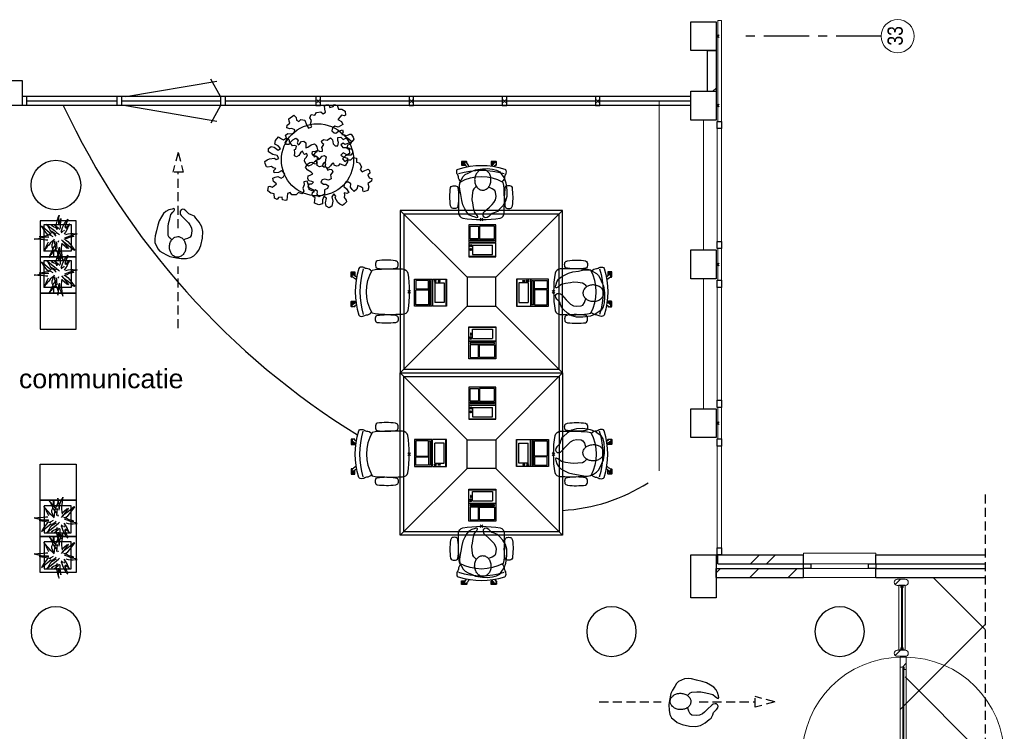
# Model space of a CAD drawing. Header units: millimetres. Extents: x 45699 to 251499, y 244 to 86446.
# Tile 87 of 240: x 98172 to 109089, y 44745 to 52633. Entities that reach past the tile are written whole.
import ezdxf

# ---------------------------------------------------------------- set-up
doc = ezdxf.new("R2010")
doc.units = ezdxf.units.MM
doc.header["$LTSCALE"] = 400
doc.header["$PDMODE"] = 3
doc.header["$PDSIZE"] = 15
doc.linetypes.add('CENTER', pattern=[2, 1.25, -0.25, 0.25, -0.25])
doc.linetypes.add('HIDDEN', pattern=[0.375, 0.25, -0.125])
for name, color, linetype in [('-gd', 2, 'Continuous'), ('-ve', 2, 'HIDDEN'), ('inlay', 6, 'Continuous'), ('inr', 4, 'Continuous'), ('looplijnen', 8, 'HIDDEN'), ('plant', 114, 'Continuous'), ('plat', 5, 'Continuous'), ('sona-st02_ip0', 7, 'Continuous'), ('stramien', 1, 'CENTER'), ('symbol', 1, 'Continuous'), ('timmerwerk-ge', 150, 'Continuous'), ('timmerwerk-ve', 8, 'HIDDEN')]:
    doc.layers.add(name, color=color, linetype=linetype)
for name, color, linetype, lineweight in [('Buitenkozijnen', 140, 'Continuous', 15), ('mat-baksteen', 5, 'Continuous', 25), ('mat-beton (ihwg)', 5, 'Continuous', 25), ('mat-glas-hor', 140, 'Continuous', 15), ('mat-kalkzandsteen', 5, 'Continuous', 25), ('mat-naaldhout', 140, 'Continuous', 15), ('None', 7, 'Continuous', 9)]:
    doc.layers.add(name, color=color, linetype=linetype, lineweight=lineweight)
doc.styles.add('Arial', font='arial.ttf', dxfattribs={"height": 176.388889})
doc.styles.add('Arial Narrow', font='ARIALN.TTF', dxfattribs={"height": 222.25})

# ---------------------------------------------------------------- blocks, each defined once
blk = doc.blocks.new('Kolom 280x320')
at = {"layer": 'mat-beton (ihwg)', "lineweight": 25}
blk.add_lwpolyline([(-300, 160), (-20, 160), (-20, -160), (-300, -160)], close=True, dxfattribs=at)
at = {"layer": 'None', "color": 92, "linetype": 'Continuous', "lineweight": 5}
blk.add_point((0, 0), dxfattribs=at)
blk = doc.blocks.new('Kolom O 550')
at = {"layer": 'mat-beton (ihwg)', "lineweight": 25}
blk.add_circle((0, 0), 275, dxfattribs=at)
blk = doc.blocks.new('*X179')
at = {"layer": 'None', "lineweight": 9}
blk.add_line((-3024, 8290), (-2989, 8325), dxfattribs=at)
blk = doc.blocks.new('Gevelpui best 1410 (2D)')
at = {"layer": 'Buitenkozijnen', "lineweight": 15}
for p, q in [((-260, 0), (-260, -1410)), ((-260, 0), (-210, 0)), ((-210, 0), (-210, -1410)), ((-260, -1410), (-210, -1410))]:
    blk.add_line(p, q, dxfattribs=at)
at = {"layer": 'Buitenkozijnen', "color": 92, "lineweight": 25}
for points in [[(-260, 0), (-210, 0), (-210, -80), (-260, -80)], [(-260, -1330), (-210, -1330), (-210, -1410), (-260, -1410)]]:
    blk.add_lwpolyline(points, close=True, dxfattribs=at)
at = {"layer": 'None', "color": 43, "linetype": 'Continuous', "lineweight": 9}
blk.add_line((-410, 15), (-410, -1425), dxfattribs=at)
blk = doc.blocks.new('*U180')
at = {"layer": 'Buitenkozijnen', "lineweight": 15}
for p, q in [((-2978.9, 4435), (-2978.9, 3150)), ((-2978.9, 4435), (-2928.9, 4435)), ((-2928.9, 4435), (-2928.9, 3150)), ((-2978.9, 3150), (-2928.9, 3150))]:
    blk.add_line(p, q, dxfattribs=at)
blk = doc.blocks.new('Gevelpui best 800')
at = {"layer": 'Buitenkozijnen', "color": 43, "linetype": 'Continuous', "lineweight": 9}
blk.add_lwpolyline([(-400, 270), (400, 270), (400, 0), (-400, 0)], close=True, dxfattribs=at)
at = {"layer": 'Buitenkozijnen', "color": 140, "linetype": 'Continuous', "lineweight": 15}
blk.add_lwpolyline([(-400, 150), (400, 150), (400, 100), (-400, 100)], close=True, dxfattribs=at)
at = {"layer": 'Buitenkozijnen', "color": 92, "linetype": 'Continuous', "lineweight": 25}
for points in [[(-400, 150), (-320, 150), (-320, 100), (-400, 100)], [(320, 150), (400, 150), (400, 100), (320, 100)]]:
    blk.add_lwpolyline(points, close=True, dxfattribs=at)
blk = doc.blocks.new('*X182')
at = {"layer": 'None', "lineweight": 9}
for p, q in [((-2989, 2951), (-2940, 3000)), ((-2615, 2900), (-2515, 3000)), ((-2191, 2900), (-2091, 3000))]:
    blk.add_line(p, q, dxfattribs=at)
blk = doc.blocks.new('*X183')
at = {"layer": 'None', "lineweight": 9}
for p, q in [((-2607, 3050), (-2507, 3150)), ((-2430, 3050), (-2330, 3150))]:
    blk.add_line(p, q, dxfattribs=at)
blk = doc.blocks.new('*X217')
at = {"layer": 'None', "lineweight": 5}
blk.add_line((-922, 1906), (-880, 1948), dxfattribs=at)
blk = doc.blocks.new('*U218')
at = {"layer": 'mat-glas-hor', "color": 140, "lineweight": 15}
blk.add_lwpolyline([(-920, 694), (-920, 1894), (-908, 1894), (-908, 694)], close=True, dxfattribs=at)
at = {"layer": 'mat-naaldhout', "color": 140, "linetype": 'Continuous', "lineweight": 15}
for points in [[(-905, 1906), (-905, 1881), (-880, 1881), (-880, 2015), (-947, 2015), (-947, 1906)], [(-905, 689), (-905, 714), (-880, 714), (-880, 580), (-947, 580), (-947, 689)]]:
    blk.add_lwpolyline(points, close=True, dxfattribs=at)
at = {"layer": 'None', "color": 43, "linetype": 'Continuous', "lineweight": 9}
for p, q in [((-2034, 915), (-934, 915)), ((206, 915), (-894, 915))]:
    blk.add_line(p, q, dxfattribs=at)
at = {"layer": 'None', "color": 8, "lineweight": 5}
blk.add_lwpolyline([(-880, 2015), (-947, 2015), (-947, 689), (-880, 689)], close=True, dxfattribs=at)
at = {"layer": 'None', "color": 43, "linetype": 'Continuous', "lineweight": 9}
for centre, radius, start, end in [((-934, 915), 1100, 90, 180), ((-894, 915), 1100, 0, 90), ((-934, 915), 335, 180, 270), ((-894, 915), 335, 270, 0)]:
    blk.add_arc(centre, radius, start, end, dxfattribs=at)
at = {"layer": 'mat-naaldhout', "color": 140}
blk.add_blockref('*X217', (0, 0), dxfattribs=at)
blk = doc.blocks.new('*X15')
at = {"layer": 'None', "lineweight": 5}
blk.add_line((-24, -24), (34, 34), dxfattribs=at)
blk = doc.blocks.new('houten stijl 67 x 114')
at = {"layer": 'mat-naaldhout', "color": 140, "linetype": 'Continuous', "lineweight": 15, "flags": 128}
blk.add_lwpolyline([(33.5, 0), (33.5, 0, -0.4142136), (0, -33.5), (0, -33.5, -0.4142136), (-33.5, 0), (-33.5, 88), (-33.5, 88, -0.4142136), (0, 121.5), (0, 121.5, -0.4142136), (33.5, 88)], format="xyb", close=True, dxfattribs=at)
at = {"layer": 'mat-naaldhout', "color": 140}
blk.add_blockref('*X15', (0, 0), dxfattribs=at)
blk = doc.blocks.new('binnenpui 880 h.o.h.')
at = {"layer": 'mat-glas-hor', "color": 8, "lineweight": 5}
blk.add_lwpolyline([(18, -34), (88, -34), (88, -846), (18, -846)], close=True, dxfattribs=at)
at = {"layer": 'mat-glas-hor', "color": 140, "lineweight": 15}
blk.add_lwpolyline([(48, -40), (58, -40), (58, -840), (48, -840)], close=True, dxfattribs=at)
at = {"layer": 'mat-naaldhout', "color": 140, "linetype": 'Continuous', "lineweight": 15, "flags": 128}
for points in [[(43, -34), (18, -34), (18, -34, 0.414214), (20, -36), (36, -36, -0.414214), (40, -40), (40, -56, 0.414214), (42, -58), (43, -58)], [(63, -34), (88, -34), (88, -34, -0.414214), (86, -36), (70, -36, 0.414214), (66, -40), (66, -56, -0.414214), (64, -58), (63, -58)], [(43, -846), (18, -846), (18, -846, -0.414214), (20, -844), (36, -844, 0.414214), (40, -840), (40, -824, -0.414214), (42, -822), (43, -822)], [(63, -846), (88, -846), (88, -846, 0.414214), (86, -844), (70, -844, -0.414214), (66, -840), (66, -824, 0.414214), (64, -822), (63, -822)]]:
    blk.add_lwpolyline(points, format="xyb", close=True, dxfattribs=at)
at = {"layer": 'None', "color": 7, "rotation": 270}
for p in [(0, 0), (0, -880)]:
    blk.add_blockref('houten stijl 67 x 114', p, dxfattribs=at)
blk = doc.blocks.new('*U219')
at = {"layer": 'mat-glas-hor', "color": 8, "lineweight": 5}
blk.add_lwpolyline([(-962, 2093), (-892, 2093), (-892, 2813), (-962, 2813)], close=True, dxfattribs=at)
at = {"layer": 'mat-glas-hor', "color": 140, "lineweight": 15}
blk.add_lwpolyline([(-932, 2100), (-922, 2100), (-922, 2806), (-932, 2806)], close=True, dxfattribs=at)
at = {"layer": 'mat-naaldhout', "color": 140, "linetype": 'Continuous', "lineweight": 15, "flags": 128}
for points in [[(-938, 2813), (-963, 2813), (-963, 2812, 0.414214), (-961, 2810), (-944, 2810, -0.414214), (-941, 2806), (-941, 2790, 0.414214), (-939, 2788), (-938, 2788)], [(-917, 2813), (-892, 2813), (-892, 2812, -0.414214), (-894, 2810), (-911, 2810, 0.414214), (-914, 2806), (-914, 2790, -0.414214), (-916, 2788), (-917, 2788)], [(-938, 2093), (-963, 2093), (-963, 2094, -0.414214), (-961, 2096), (-944, 2096, 0.414214), (-941, 2100), (-941, 2116, -0.414214), (-939, 2118), (-938, 2118)], [(-917, 2093), (-892, 2093), (-892, 2094, 0.414214), (-894, 2096), (-911, 2096, -0.414214), (-914, 2100), (-914, 2116, 0.414214), (-916, 2118), (-917, 2118)]]:
    blk.add_lwpolyline(points, format="xyb", close=True, dxfattribs=at)
at = {"layer": 'None', "color": 7, "xscale": -1, "rotation": 270}
for p in [(-980, 2846), (-980, 2060)]:
    blk.add_blockref('houten stijl 67 x 114', p, dxfattribs=at)
blk = doc.blocks.new('*U220')
at = {"layer": 'mat-glas-hor', "color": 8, "lineweight": 5}
blk.add_lwpolyline([(-962, -4653), (-892, -4653), (-892, -3897), (-962, -3897)], close=True, dxfattribs=at)
at = {"layer": 'mat-glas-hor', "color": 140, "lineweight": 15}
blk.add_lwpolyline([(-932, -4646), (-922, -4646), (-922, -3904), (-932, -3904)], close=True, dxfattribs=at)
at = {"layer": 'mat-naaldhout', "color": 140, "linetype": 'Continuous', "lineweight": 15, "flags": 128}
for points in [[(-938, -3897), (-963, -3897), (-963, -3898, 0.414214), (-961, -3900), (-944, -3900, -0.414214), (-941, -3904), (-941, -3920, 0.414214), (-939, -3922), (-938, -3922)], [(-917, -3897), (-892, -3897), (-892, -3898, -0.414214), (-894, -3900), (-911, -3900, 0.414214), (-914, -3904), (-914, -3920, -0.414214), (-916, -3922), (-917, -3922)], [(-938, -4653), (-963, -4653), (-963, -4652, -0.414214), (-961, -4650), (-944, -4650, 0.414214), (-941, -4646), (-941, -4630, -0.414214), (-939, -4628), (-938, -4628)], [(-917, -4653), (-892, -4653), (-892, -4652, 0.414214), (-894, -4650), (-911, -4650, -0.414214), (-914, -4646), (-914, -4630, 0.414214), (-916, -4628), (-917, -4628)]]:
    blk.add_lwpolyline(points, format="xyb", close=True, dxfattribs=at)
at = {"layer": 'None', "color": 7, "xscale": -1, "rotation": 270}
for p in [(-980, -3864), (-980, -4686)]:
    blk.add_blockref('houten stijl 67 x 114', p, dxfattribs=at)
blk = doc.blocks.new('*U221')
at = {"layer": 'None', "color": 7}
for name in ['*U219', '*U218', '*U220']:
    blk.add_blockref(name, (0, 0), dxfattribs=at)
at = {"layer": 'None', "color": 7, "xscale": -1, "rotation": 180}
for p in [(-980, -344), (-980, -1224), (-980, -2104), (-980, -2984), (-980, -3864)]:
    blk.add_blockref('binnenpui 880 h.o.h.', p, dxfattribs=at)
blk = doc.blocks.new('boom nieuw 01')
at = {"layer": 'plant', "extrusion": (0, -4.44089e-16, -1)}
for p, q in [((-574, 694), (-627, 737)), ((-627, 737), (-616, 698)), ((-574, 694), (-627, 737)), ((-627, 737), (-616, 698)), ((-238, 749), (-257, 677)), ((-238, 749), (-257, 677)), ((-225, 789), (-238, 749)), ((-225, 789), (-238, 749)), ((-225, 745), (-225, 789)), ((-225, 745), (-225, 789)), ((-219, 696), (-225, 745)), ((-219, 696), (-225, 745)), ((-616, 698), (-564, 639)), ((-616, 698), (-564, 639)), ((-531, 541), (-584, 584)), ((-584, 584), (-573, 545)), ((-531, 541), (-584, 584)), ((-584, 584), (-573, 545)), ((-519, 654), (-574, 694)), ((-519, 654), (-574, 694)), ((-573, 545), (-520, 486)), ((-573, 545), (-520, 486)), ((-564, 639), (-510, 574)), ((-564, 639), (-510, 574)), ((-476, 501), (-531, 541)), ((-476, 501), (-531, 541)), ((-520, 486), (-467, 421)), ((-520, 486), (-467, 421)), ((-467, 618), (-519, 654)), ((-467, 618), (-519, 654)), ((-510, 574), (-463, 510)), ((-510, 574), (-463, 510)), ((-424, 465), (-476, 501)), ((-424, 465), (-476, 501)), ((-412, 565), (-467, 618)), ((-412, 565), (-467, 618)), ((-463, 510), (-423, 466)), ((-463, 510), (-423, 466)), ((-369, 511), (-412, 565)), ((-369, 511), (-412, 565)), ((-344, 540), (-368, 472)), ((-316, 598), (-344, 540)), ((-308, 551), (-333, 488)), ((-308, 551), (-333, 488)), ((-298, 670), (-316, 598)), ((-284, 619), (-308, 551)), ((-284, 619), (-308, 551)), ((-285, 709), (-298, 670)), ((-285, 665), (-285, 709)), ((-279, 616), (-285, 665)), ((-257, 677), (-284, 619)), ((-257, 677), (-284, 619)), ((-243, 519), (-227, 576)), ((-243, 519), (-227, 576)), ((-187, 511), (-234, 479)), ((-187, 511), (-234, 479)), ((-227, 576), (-219, 630)), ((-227, 576), (-219, 630)), ((-219, 630), (-219, 696)), ((-219, 630), (-219, 696)), ((-119, 548), (-187, 511)), ((-167, 460), (-136, 488)), ((-167, 460), (-136, 488)), ((-55, 579), (-119, 548)), ((-55, 579), (-119, 548)), ((-101, 524), (-55, 560)), ((-101, 524), (-55, 560)), ((-95, 500), (-50, 537)), ((-4, 517), (-70, 496)), ((-4, 517), (-70, 496)), ((9, 617), (-55, 579)), ((9, 617), (-55, 579)), ((-55, 560), (-36, 579)), ((-55, 560), (-36, 579)), ((-36, 579), (9, 617)), ((-36, 579), (9, 617)), ((-25, 464), (20, 490)), ((-25, 464), (20, 490)), ((73, 551), (-4, 517)), ((73, 551), (-4, 517)), ((20, 490), (61, 517)), ((20, 490), (61, 517)), ((61, 517), (92, 539)), ((61, 517), (92, 539)), ((126, 569), (73, 551)), ((126, 569), (73, 551)), ((92, 539), (126, 569)), ((92, 539), (126, 569)), ((-831, 440), (-863, 451)), ((-863, 451), (-808, 440)), ((-831, 440), (-863, 451)), ((-863, 451), (-808, 440)), ((-838, 331), (-790, 339)), ((-838, 331), (-790, 339)), ((-787, 335), (-838, 331)), ((-787, 335), (-838, 331)), ((-793, 417), (-831, 440)), ((-793, 417), (-831, 440)), ((-808, 440), (-733, 432)), ((-808, 440), (-733, 432)), ((-751, 400), (-793, 417)), ((-751, 400), (-793, 417)), ((-790, 339), (-724, 343)), ((-790, 339), (-724, 343)), ((-737, 335), (-787, 335)), ((-737, 335), (-787, 335)), ((-690, 378), (-751, 400)), ((-690, 378), (-751, 400)), ((-691, 320), (-737, 335)), ((-733, 432), (-646, 419)), ((-733, 432), (-646, 419)), ((-724, 343), (-665, 349)), ((-724, 343), (-665, 349)), ((-636, 315), (-691, 320)), ((-636, 315), (-691, 320)), ((-601, 365), (-690, 378)), ((-601, 365), (-690, 378)), ((-642, 298), (-680, 321)), ((-642, 298), (-680, 321)), ((-680, 234), (-621, 240)), ((-680, 234), (-621, 240)), ((-665, 349), (-613, 352)), ((-665, 349), (-613, 352)), ((-604, 263), (-648, 228)), ((-604, 263), (-648, 228)), ((-646, 419), (-567, 415)), ((-646, 419), (-567, 415)), ((-601, 281), (-642, 298)), ((-601, 281), (-642, 298)), ((-613, 352), (-578, 349)), ((-613, 352), (-578, 349)), ((-553, 314), (-604, 263)), ((-553, 314), (-604, 263)), ((-547, 362), (-601, 365)), ((-547, 362), (-601, 365)), ((-540, 259), (-601, 281)), ((-540, 259), (-601, 281)), ((-583, 313), (-496, 300)), ((-583, 313), (-496, 300)), ((-568, 225), (-511, 263)), ((-568, 225), (-511, 263)), ((-567, 415), (-510, 423)), ((-567, 415), (-510, 423)), ((-451, 246), (-540, 259)), ((-451, 246), (-540, 259)), ((-511, 263), (-472, 292)), ((-511, 263), (-472, 292)), ((-510, 423), (-451, 434)), ((-510, 423), (-451, 434)), ((-496, 300), (-417, 296)), ((-496, 300), (-417, 296)), ((-472, 292), (-455, 309)), ((-472, 292), (-455, 309)), ((-397, 243), (-451, 246)), ((-397, 243), (-451, 246)), ((-398, 347), (-436, 328)), ((-398, 347), (-436, 328)), ((-369, 412), (-424, 465)), ((-369, 412), (-424, 465)), ((-423, 466), (-397, 444)), ((-423, 466), (-397, 444)), ((-354, 238), (-392, 219)), ((-354, 238), (-392, 219)), ((-281, 288), (-232, 238)), ((-281, 288), (-232, 238)), ((-231, 344), (-254, 371)), ((-231, 344), (-254, 371)), ((-194, 216), (-242, 260)), ((-194, 216), (-242, 260)), ((-233, 285), (-204, 233)), ((-233, 285), (-204, 233)), ((-232, 238), (-199, 194)), ((-232, 238), (-199, 194)), ((-192, 292), (-231, 344)), ((-192, 292), (-231, 344)), ((-195, 409), (-161, 444)), ((-151, 244), (-192, 292)), ((-151, 244), (-192, 292)), ((-170, 410), (-128, 424)), ((-170, 410), (-128, 424)), ((-33, 98), (-151, 244)), ((-33, 98), (-151, 244)), ((-128, 424), (-78, 443)), ((-128, 424), (-78, 443)), ((-127, 307), (-59, 290)), ((-127, 307), (-59, 290)), ((-105, 362), (-122, 364)), ((-105, 362), (-122, 364)), ((-113, 330), (-85, 277)), ((-113, 330), (-85, 277)), ((-83, 336), (-105, 362)), ((-83, 336), (-105, 362)), ((-15, 385), (-100, 387)), ((-15, 385), (-100, 387)), ((-85, 277), (-56, 224)), ((-85, 277), (-56, 224)), ((-43, 284), (-83, 336)), ((-43, 284), (-83, 336)), ((-78, 443), (-25, 464)), ((-78, 443), (-25, 464)), ((-59, 290), (16, 294)), ((-59, 290), (16, 294)), ((-3, 235), (-43, 284)), ((-3, 235), (-43, 284)), ((69, 341), (-16, 343)), ((69, 341), (-16, 343)), ((71, 388), (-15, 385)), ((71, 388), (-15, 385)), ((-5, 354), (51, 371)), ((-5, 354), (51, 371)), ((16, 294), (79, 310)), ((16, 294), (79, 310)), ((51, 371), (104, 389)), ((51, 371), (104, 389)), ((154, 344), (69, 341)), ((154, 344), (69, 341)), ((140, 402), (71, 388)), ((140, 402), (71, 388)), ((79, 310), (135, 327)), ((79, 310), (135, 327)), ((104, 389), (140, 402)), ((104, 389), (140, 402)), ((135, 327), (188, 345)), ((135, 327), (188, 345)), ((224, 359), (154, 344)), ((224, 359), (154, 344)), ((188, 345), (224, 359)), ((188, 345), (224, 359)), ((-748, 141), (-796, 107)), ((-748, 141), (-796, 107)), ((-796, 107), (-737, 139)), ((-796, 107), (-737, 139)), ((-794, 221), (-746, 230)), ((-794, 221), (-746, 230)), ((-743, 226), (-794, 221)), ((-743, 226), (-794, 221)), ((-722, 163), (-748, 141)), ((-722, 163), (-748, 141)), ((-746, 230), (-680, 234)), ((-746, 230), (-680, 234)), ((-694, 225), (-743, 226)), ((-694, 225), (-743, 226)), ((-737, 139), (-688, 167)), ((-737, 139), (-688, 167)), ((-686, 193), (-722, 163)), ((-686, 193), (-722, 163)), ((-647, 211), (-694, 225)), ((-647, 211), (-694, 225)), ((-688, 167), (-620, 196)), ((-688, 167), (-620, 196)), ((-648, 228), (-686, 193)), ((-648, 228), (-686, 193)), ((-592, 206), (-647, 211)), ((-592, 206), (-647, 211)), ((-597, 22), (-646, -12)), ((-597, 22), (-646, -12)), ((-646, -12), (-586, 20)), ((-646, -12), (-586, 20)), ((-620, 196), (-568, 225)), ((-620, 196), (-568, 225)), ((-572, 44), (-597, 22)), ((-572, 44), (-597, 22)), ((-549, 186), (-592, 206)), ((-549, 186), (-592, 206)), ((-586, 20), (-537, 48)), ((-586, 20), (-537, 48)), ((-535, 74), (-572, 44)), ((-535, 74), (-572, 44)), ((-496, 183), (-549, 186)), ((-496, 183), (-549, 186)), ((-537, 48), (-469, 77)), ((-537, 48), (-469, 77)), ((-497, 109), (-535, 74)), ((-497, 109), (-535, 74)), ((-454, 144), (-497, 109)), ((-454, 144), (-497, 109)), ((-392, 219), (-496, 183)), ((-392, 219), (-496, 183)), ((-469, 77), (-417, 106)), ((-469, 77), (-417, 106)), ((-403, 195), (-454, 144)), ((-403, 195), (-454, 144)), ((-369, 232), (-403, 195)), ((-369, 232), (-403, 195)), ((-380, 87), (-378, 37)), ((-380, 87), (-378, 37)), ((-378, 37), (-372, -25)), ((-378, 37), (-372, -25)), ((-317, 95), (-308, 24)), ((-317, 95), (-308, 24)), ((-317, -32), (-303, 34)), ((-317, -32), (-303, 34)), ((-308, 24), (-304, -32)), ((-308, 24), (-304, -32)), ((-303, 34), (-304, 107)), ((-303, 34), (-304, 107)), ((-297, 215), (-269, 162)), ((-297, 215), (-269, 162)), ((-293, -58), (-278, 12)), ((-293, -58), (-278, 12)), ((-278, 12), (-263, 89)), ((-278, 12), (-263, 89)), ((-269, 162), (-239, 109)), ((-269, 162), (-239, 109)), ((-267, 114), (-235, 70)), ((-267, 114), (-235, 70)), ((-263, 89), (-248, 155)), ((-263, 89), (-248, 155)), ((-235, 70), (-173, 19)), ((-235, 70), (-173, 19)), ((-186, 120), (-227, 169)), ((-186, 120), (-227, 169)), ((-204, 233), (-174, 186)), ((-204, 233), (-174, 186)), ((-199, 194), (-138, 143)), ((-199, 194), (-138, 143)), ((-174, 186), (-194, 216)), ((-174, 186), (-194, 216)), ((-69, -25), (-186, 120)), ((-69, -25), (-186, 120)), ((-173, 19), (-128, -8)), ((-173, 19), (-128, -8)), ((-138, 143), (-93, 116)), ((-138, 143), (-93, 116)), ((-93, 116), (-36, 86)), ((-93, 116), (-36, 86)), ((-56, 224), (-25, 178)), ((-56, 224), (-25, 178)), ((-25, 178), (-46, 207)), ((-25, 178), (-46, 207)), ((-36, 86), (2, 56)), ((-36, 86), (2, 56)), ((2, 56), (-33, 98)), ((2, 56), (-33, 98)), ((-372, -25), (-363, -96)), ((-372, -25), (-363, -96)), ((-363, -96), (-359, -152)), ((-363, -96), (-359, -152)), ((-359, -152), (-354, -201)), ((-359, -152), (-354, -201)), ((-358, -244), (-348, -178)), ((-358, -244), (-348, -178)), ((-354, -201), (-358, -244)), ((-354, -201), (-358, -244)), ((-348, -178), (-333, -108)), ((-348, -178), (-333, -108)), ((-333, -108), (-317, -32)), ((-333, -108), (-317, -32)), ((-304, -32), (-299, -81)), ((-304, -32), (-299, -81)), ((-303, -124), (-293, -58)), ((-303, -124), (-293, -58)), ((-299, -81), (-303, -124)), ((-299, -81), (-303, -124)), ((-128, -8), (-72, -38)), ((-128, -8), (-72, -38)), ((-72, -38), (-33, -68)), ((-72, -38), (-33, -68)), ((-33, -68), (-69, -25)), ((-33, -68), (-69, -25))]:
    blk.add_line(p, q, dxfattribs=at)
at = {"layer": 'timmerwerk-ge', "linetype": 'Continuous', "extrusion": (0, -4.44089e-16, -1)}
for p, q in [((0, 647), (-647, 647)), ((-647, 647), (-647, 0)), ((0, 0), (0, 647)), ((-647, 0), (0, 0))]:
    blk.add_line(p, q, dxfattribs=at)
blk = doc.blocks.new('symb-ps03_b2')
blk.add_lwpolyline([(82, -334), (93, -323), (110, -305), (120, -285), (121, -231), (122, -184), (116, -150), (104, -98), (91, -52), (69, -25), (58, -13), (50, -1), (49, 8), (59, 13), (76, 9), (115, -1), (145, -17), (172, -41), (196, -78), (221, -122), (236, -169), (250, -232), (266, -290), (270, -325), (267, -365), (252, -399), (235, -433), (213, -457), (181, -475), (141, -499), (103, -517), (27, -533), (-23, -539), (-83, -538), (-130, -528), (-165, -511), (-192, -479), (-218, -448), (-241, -394), (-258, -313), (-262, -242), (-251, -189), (-222, -138), (-185, -93), (-170, -72), (-134, -54), (-107, -46), (-75, -10), (-57, 2), (-38, 7), (-23, 1), (-12, -13), (-11, -28), (-13, -49), (-23, -61), (-75, -115), (-104, -145), (-121, -166), (-138, -200), (-142, -234), (-135, -284), (-123, -302), (-94, -319), (-69, -327), (-52, -333)])
blk.add_lwpolyline([(-75, -413, 0.078796), (-66, -458, 0.088041), (-46, -494, 0.105312), (-14, -518, 0.121926), (19, -526, 0.121926), (52, -517, 0.105312), (82, -490, 0.088041), (100, -454, 0.078796), (106, -408, 0.078796), (98, -363, 0.088041), (77, -328, 0.105312), (46, -303, 0.121926), (13, -296, 0.121926), (-21, -305, 0.105312), (-50, -331, 0.088041), (-69, -368, 0.078796)], format="xyb", close=True)
blk = doc.blocks.new('symb-ps09_b2')
at = {"layer": 'looplijnen'}
for p, q in [((0, 935), (-58, 718)), ((0, 935), (58, 718)), ((-58, 718), (58, 718)), ((0, 95), (0, 718)), ((0, -1011), (0, -327))]:
    blk.add_line(p, q, dxfattribs=at)
at = {"layer": 'symbol'}
blk.add_blockref('symb-ps03_b2', (-11, 300), dxfattribs=at)
blk = doc.blocks.new('*X248')
at = {"layer": 'None', "lineweight": 5}
blk.add_line((-922, 1906), (-880, 1948), dxfattribs=at)
blk = doc.blocks.new('*U249')
at = {"layer": 'mat-glas-hor', "color": 140, "lineweight": 15}
blk.add_lwpolyline([(-920, 694), (-920, 1894), (-908, 1894), (-908, 694)], close=True, dxfattribs=at)
at = {"layer": 'mat-naaldhout', "color": 140, "linetype": 'Continuous', "lineweight": 15}
for points in [[(-905, 1906), (-905, 1881), (-880, 1881), (-880, 2015), (-947, 2015), (-947, 1906)], [(-905, 689), (-905, 714), (-880, 714), (-880, 580), (-947, 580), (-947, 689)]]:
    blk.add_lwpolyline(points, close=True, dxfattribs=at)
at = {"layer": 'None', "color": 43, "linetype": 'Continuous', "lineweight": 9}
for p, q in [((-2034, 915), (-934, 915)), ((206, 915), (-894, 915))]:
    blk.add_line(p, q, dxfattribs=at)
at = {"layer": 'None', "color": 8, "lineweight": 5}
blk.add_lwpolyline([(-880, 2015), (-947, 2015), (-947, 689), (-880, 689)], close=True, dxfattribs=at)
at = {"layer": 'None', "color": 43, "linetype": 'Continuous', "lineweight": 9}
for centre, radius, start, end in [((-934, 915), 1100, 90, 180), ((-894, 915), 1100, 0, 90), ((-934, 915), 335, 180, 270), ((-894, 915), 335, 270, 0)]:
    blk.add_arc(centre, radius, start, end, dxfattribs=at)
at = {"layer": 'mat-naaldhout', "color": 140}
blk.add_blockref('*X248', (0, 0), dxfattribs=at)
blk = doc.blocks.new('SYMB-PS01_B2')
blk.add_lwpolyline([(59, 67), (70, 78), (86, 97), (96, 116), (98, 170), (99, 217), (92, 251), (81, 303), (67, 349), (45, 376), (34, 388), (27, 400), (26, 410), (36, 414), (52, 410), (91, 400), (122, 385), (148, 360), (173, 323), (197, 279), (212, 232), (226, 169), (242, 111), (247, 76), (244, 36), (229, 2), (211, -32), (190, -56), (158, -74), (117, -98), (79, -116), (3, -132), (-47, -138), (-107, -136), (-154, -127), (-189, -110), (-215, -78), (-241, -46), (-264, 7), (-282, 88), (-285, 159), (-274, 212), (-246, 263), (-209, 308), (-193, 329), (-157, 347), (-131, 355), (-98, 391), (-80, 403), (-61, 408), (-47, 402), (-35, 389), (-34, 373), (-37, 352), (-46, 340), (-99, 287), (-128, 256), (-144, 235), (-162, 201), (-165, 167), (-158, 117), (-147, 99), (-118, 82), (-93, 74), (-75, 68)])
blk.add_lwpolyline([(-98, -12, 0.078796), (-90, -57, 0.088041), (-69, -93, 0.105312), (-38, -117, 0.121926), (-4, -125, 0.121926), (29, -115, 0.105312), (58, -89, 0.088041), (77, -52, 0.078796), (83, -7, 0.078796), (74, 38, 0.088041), (54, 74, 0.105312), (23, 98, 0.121926), (-11, 105, 0.121926), (-44, 96, 0.105312), (-74, 70, 0.088041), (-92, 33, 0.078796)], format="xyb", close=True)
blk = doc.blocks.new('SONA-ST02_B2')
at = {"layer": '-gd'}
blk.add_open_spline([(-253, -510), (-88, -560), (88, -560), (253, -510)], degree=3, dxfattribs=at)
for points in [[(-207, -16), (-79, 5), (80, 5), (207, -16)], [(-253, -272), (-257, -207), (-252, -139), (-253, -74)], [(-253, -74), (-253, -52), (-233, -20), (-207, -16)], [(207, -16), (233, -20), (253, -52), (253, -74)], [(253, -74), (252, -139), (257, -207), (253, -272)], [(-343, -154), (-353, -221), (-352, -288), (-343, -355)], [(-325, -126), (-337, -132), (-340, -141), (-343, -154)], [(-278, -126), (-288, -121), (-315, -121), (-325, -126)], [(-261, -154), (-263, -141), (-266, -132), (-278, -126)], [(-261, -355), (-252, -288), (-250, -221), (-261, -154)], [(261, -355), (252, -288), (250, -221), (261, -154)], [(261, -154), (263, -141), (266, -132), (278, -126)], [(278, -126), (288, -121), (315, -121), (325, -126)], [(325, -126), (337, -132), (340, -141), (343, -154)], [(343, -154), (353, -221), (352, -288), (343, -355)], [(-255, -304), (-254, -304), (-253, -305), (-252, -305)], [(-239, -412), (-253, -366), (-250, -319), (-253, -272)], [(253, -272), (250, -319), (253, -366), (239, -412)], [(257, -323), (255, -324), (253, -324), (251, -325)], [(252, -298), (253, -297), (254, -297), (255, -297)], [(-343, -355), (-341, -363), (-334, -370), (-326, -372)], [(-326, -372), (-310, -376), (-293, -376), (-277, -372)], [(-277, -372), (-270, -370), (-262, -363), (-261, -355)], [(-251, -332), (-253, -332), (-255, -331), (-258, -330)], [(-227, -418), (-247, -437), (-256, -455), (-256, -474)], [(239, -412), (95, -494), (-95, -494), (-239, -412)], [(256, -474), (256, -455), (247, -437), (227, -418)], [(277, -372), (270, -370), (262, -363), (261, -355)], [(326, -372), (310, -376), (293, -376), (277, -372)], [(343, -355), (341, -363), (334, -370), (326, -372)], [(-272, -515), (-274, -534), (-274, -556), (-259, -560)], [(-256, -474), (-255, -489), (-270, -500), (-272, -515)], [(272, -515), (270, -500), (255, -489), (256, -474)], [(259, -560), (274, -556), (274, -534), (272, -515)], [(-259, -560), (-77, -614), (79, -614), (259, -560)], [(-222, -607), (-222, -605), (-221, -603), (-219, -603)], [(-222, -615), (-222, -615), (-222, -607), (-222, -607)], [(-219, -615), (-219, -615), (-222, -615), (-222, -615)], [(-222, -630), (-222, -630), (-222, -618), (-222, -618)], [(-222, -618), (-222, -618), (-199, -618), (-199, -618)], [(-199, -630), (-199, -630), (-222, -630), (-222, -630)], [(-222, -641), (-222, -641), (-222, -633), (-222, -633)], [(-222, -633), (-222, -633), (-219, -633), (-219, -633)], [(-219, -645), (-221, -645), (-222, -643), (-222, -641)], [(-219, -603), (-219, -603), (-192, -603), (-177, -603)], [(-199, -615), (-199, -615), (-219, -615), (-219, -615)], [(-219, -633), (-219, -633), (-199, -633), (-199, -633)], [(-167, -645), (-167, -645), (-219, -645), (-219, -645)], [(-199, -618), (-199, -618), (-199, -615), (-199, -615)], [(-199, -615), (-199, -615), (-187, -615), (-187, -615)], [(-199, -618), (-199, -618), (-189, -618), (-187, -618)], [(-199, -633), (-199, -633), (-199, -630), (-199, -630)], [(-199, -630), (-199, -630), (-187, -630), (-187, -630)], [(-199, -633), (-199, -633), (-187, -633), (-187, -633)], [(-183, -633), (-188, -629), (-190, -621), (-186, -615)], [(-185, -615), (-186, -615), (-187, -615), (-187, -615)], [(-187, -615), (-187, -615), (-187, -616), (-187, -617)], [(-186, -630), (-186, -630), (-187, -630), (-187, -630)], [(-187, -630), (-187, -630), (-187, -633), (-187, -633)], [(-187, -633), (-187, -633), (-185, -633), (-183, -633)], [(-186, -615), (-186, -615), (-176, -603), (-163, -584)], [(-165, -630), (-169, -636), (-177, -638), (-183, -633)], [(-183, -633), (-183, -633), (-183, -633), (-183, -633)], [(-167, -633), (-167, -633), (-166, -633), (-166, -633)], [(-163, -641), (-163, -643), (-165, -645), (-167, -645)], [(-166, -633), (-166, -633), (-163, -633), (-163, -633)], [(-135, -589), (-152, -614), (-165, -630), (-165, -630)], [(-163, -630), (-163, -630), (-163, -630), (-164, -630)], [(-163, -628), (-163, -629), (-163, -630), (-163, -630)], [(-163, -633), (-163, -633), (-163, -641), (-163, -641)], [(106, -607), (106, -605), (108, -603), (110, -603)], [(106, -615), (106, -615), (106, -607), (106, -607)], [(110, -615), (110, -615), (106, -615), (106, -615)], [(106, -630), (106, -630), (106, -618), (106, -618)], [(106, -618), (106, -618), (130, -618), (130, -618)], [(130, -630), (130, -630), (106, -630), (106, -630)], [(106, -641), (106, -641), (106, -633), (106, -633)], [(106, -633), (106, -633), (110, -633), (110, -633)], [(110, -645), (108, -645), (106, -643), (106, -641)], [(110, -603), (110, -603), (116, -603), (123, -603)], [(130, -615), (130, -615), (110, -615), (110, -615)], [(110, -633), (110, -633), (130, -633), (130, -633)], [(162, -644), (162, -644), (110, -645), (110, -645)], [(143, -630), (143, -630), (132, -615), (115, -592)], [(130, -618), (130, -618), (130, -615), (130, -615)], [(130, -615), (130, -615), (131, -615), (132, -615)], [(130, -618), (130, -618), (132, -618), (134, -618)], [(130, -633), (130, -633), (130, -630), (130, -630)], [(130, -630), (130, -630), (142, -630), (142, -630)], [(130, -633), (130, -633), (142, -633), (142, -633)], [(143, -630), (142, -630), (142, -630), (142, -630)], [(142, -630), (142, -630), (142, -633), (142, -633)], [(142, -633), (142, -633), (143, -633), (145, -633)], [(161, -633), (155, -637), (147, -636), (143, -630)], [(144, -587), (156, -604), (164, -615), (164, -615)], [(155, -603), (159, -603), (162, -603), (162, -603)], [(164, -615), (168, -621), (167, -629), (161, -633)], [(161, -633), (161, -633), (161, -633), (161, -633)], [(162, -603), (164, -603), (166, -605), (166, -607)], [(162, -633), (162, -633), (162, -633), (162, -633)], [(162, -633), (162, -633), (166, -633), (166, -633)], [(166, -641), (166, -643), (164, -644), (162, -644)], [(166, -615), (166, -615), (165, -615), (164, -615)], [(166, -630), (166, -630), (165, -630), (164, -630)], [(165, -618), (166, -618), (166, -618), (166, -618)], [(166, -607), (166, -607), (166, -615), (166, -615)], [(166, -618), (166, -618), (166, -619), (166, -620)], [(166, -626), (166, -628), (166, -630), (166, -630)], [(166, -633), (166, -633), (166, -641), (166, -641)]]:
    blk.add_open_spline(points, degree=3)
at = {"layer": 'sona-st02_ip0'}
blk.add_point((0, 0), dxfattribs=at)
blk = doc.blocks.new('symb-LPTP_b2')
for p, q in [((150, 0), (-150, 0)), ((-150, 0), (-150, -155)), ((150, -155), (150, 0)), ((150, -5), (-150, -5)), ((-110, -25), (-110, -129)), ((110, -25), (-110, -25)), ((110, -129), (110, -25)), ((150, -155), (-150, -155)), ((150, -160), (-150, -160)), ((-150, -160), (-150, -355)), ((110, -129), (-110, -129)), ((150, -355), (150, -160)), ((-150, -355), (150, -355))]:
    blk.add_line(p, q)
for points in [[(126, -70), (134, -70), (134, -92), (126, -92)], [(128, -72), (132, -72), (132, -90), (128, -90)], [(-135, -175), (135, -175), (135, -189), (-135, -189)], [(32, -199), (-135, -199), (-135, -340), (32, -340)], [(42, -199), (135, -199), (135, -340), (42, -340)]]:
    blk.add_lwpolyline(points, close=True)
for points in [[(-130, -158, 10, 10, 0), (-111, -158, 10, 10, 0)], [(130, -158, 10, 10, 0), (111, -158, 10, 10, 0)]]:
    blk.add_lwpolyline(points, format="xyseb")
for radius in [12.6, 7.57]:
    blk.add_circle((130, -124), radius)
blk = doc.blocks.new('SYMB-BM02_B2')
at = {"layer": 'plant'}
blk.add_lwpolyline([(98, 356), (66, 371), (46, 367), (23, 344), (26, 317), (5, 314), (-27, 337), (-68, 353), (-84, 340), (-93, 315), (-77, 290), (-84, 262), (-106, 274), (-134, 301), (-166, 298), (-190, 273), (-184, 246), (-181, 209), (-209, 214), (-256, 237), (-302, 241), (-315, 221), (-325, 198), (-329, 157), (-315, 134), (-286, 119), (-263, 95), (-270, 73), (-298, 80), (-306, 68), (-307, 29), (-341, 38), (-375, 66), (-406, 70), (-427, 48), (-413, 13), (-402, -28), (-381, -27), (-361, -62), (-377, -76), (-407, -84), (-423, -126), (-448, -119), (-475, -126), (-482, -158), (-448, -194), (-447, -249), (-411, -258), (-363, -237), (-327, -242), (-307, -272), (-338, -303), (-366, -308), (-398, -333), (-381, -365), (-338, -377), (-336, -406), (-332, -436), (-252, -458), (-234, -418), (-243, -383), (-220, -358), (-184, -372), (-140, -344), (-141, -283), (-132, -230), (-84, -233), (-86, -271), (-59, -312), (-68, -354), (-36, -386), (7, -361), (39, -388), (98, -377), (116, -344), (153, -351), (160, -393), (171, -436), (193, -440), (228, -426), (230, -390), (275, -385), (300, -408), (328, -386), (326, -329), (369, -315), (403, -276), (387, -222), (366, -221), (339, -240), (312, -226), (275, -205), (309, -165), (312, -121), (278, -112), (241, -110), (205, -137), (171, -126), (146, -92), (166, -59), (184, -44), (228, -57), (285, -55), (282, -25), (255, -2), (285, 14), (305, 34), (353, 32), (371, 38), (382, 84), (382, 111), (350, 130), (317, 139), (248, 136), (232, 114), (194, 121), (209, 166), (266, 187), (314, 230), (310, 274), (271, 296), (232, 280), (187, 233), (150, 251), (176, 290), (219, 319), (203, 365), (155, 404), (121, 376), (98, 356)], dxfattribs=at)

msp = doc.modelspace()

# ---------------------------------------------------------------- linework, layer by layer
at = {"layer": '-ve'}
for p in [(101482, 51730), (102515, 51730), (102515, 51730), (103548, 51730), (103548, 51730), (103548, 51730), (104581, 51730), (104581, 51730), (104581, 51730), (104581, 51730)]:
    msp.add_point(p, dxfattribs=at)
at = {"layer": 'Buitenkozijnen', "lineweight": 15}
for points in [[(105914, 52625), (105954, 52625), (105954, 51505), (105914, 51505)], [(105914, 50095), (105954, 50095), (105954, 49745), (105914, 49745)], [(105914, 48335), (105954, 48335), (105954, 47985), (105914, 47985)]]:
    msp.add_lwpolyline(points, close=True, dxfattribs=at)
at = {"layer": 'Buitenkozijnen', "color": 92, "lineweight": 25}
for points in [[(105904, 47985), (105954, 47985), (105954, 47905), (105904, 47905)], [(105904, 46780), (105954, 46780), (105954, 46700), (105904, 46700)]]:
    msp.add_lwpolyline(points, close=True, dxfattribs=at)
at = {"layer": 'inlay'}
for p, q in [((99249, 51730), (98249, 51730)), ((100399, 51730), (99299, 51730)), ((101457, 51730), (100449, 51730)), ((102490, 51730), (101507, 51730)), ((103523, 51730), (102540, 51730)), ((104556, 51730), (103573, 51730)), ((105614, 51730), (104606, 51730)), ((108302, 46450), (108878, 45874)), ((107936, 44988), (108878, 45930)), ((107991, 45347), (108878, 44460))]:
    msp.add_line(p, q, dxfattribs=at)
for centre, radius, start, end in [((106395, 55317), 8552, 205.1674, 238.4387), ((104073, 49190), 2000, 273.4007, 302.2342)]:
    msp.add_arc(centre, radius, start, end, dxfattribs=at)
at = {"layer": 'inr'}
for p, q in [((103132, 49777), (102392, 50517)), ((103452, 49777), (104192, 50517)), ((103132, 49457), (102392, 48717)), ((103452, 49457), (104192, 48717)), ((103132, 47977), (102392, 48717)), ((103452, 47977), (104192, 48717)), ((103132, 47657), (102392, 46917)), ((103452, 47657), (104192, 46917))]:
    msp.add_line(p, q, dxfattribs=at)
for points in [[(104192, 48717), (104192, 50517), (102392, 50517), (102392, 48717)], [(104152, 48757), (104152, 50477), (102432, 50477), (102432, 48757)], [(103452, 49457), (103452, 49777), (103132, 49777), (103132, 49457)], [(104192, 48717), (104192, 46917), (102392, 46917), (102392, 48717)], [(104152, 48677), (104152, 46957), (102432, 46957), (102432, 48677)], [(103452, 47977), (103452, 47657), (103132, 47657), (103132, 47977)]]:
    msp.add_lwpolyline(points, close=True, dxfattribs=at)
at = {"layer": 'mat-baksteen', "lineweight": 25}
for p, q in [((105794, 52290), (105794, 51840)), ((105794, 52290), (105894, 52290)), ((105894, 52290), (105894, 51840)), ((105794, 51840), (105894, 51840)), ((105914, 46700), (106864, 46700)), ((105914, 46600), (105914, 46700)), ((106864, 46600), (106864, 46700)), ((107664, 46700), (108878, 46700)), ((107664, 46600), (107664, 46700)), ((105914, 46600), (106864, 46600)), ((107664, 46600), (108878, 46600))]:
    msp.add_line(p, q, dxfattribs=at)
at = {"layer": 'mat-beton (ihwg)', "lineweight": 25}
for points in [[(98199, 51960), (98199, 51680), (97704, 51680), (97704, 51960)], [(105614, 46700), (105894, 46700), (105894, 46225), (105614, 46225)]]:
    msp.add_lwpolyline(points, close=True, dxfattribs=at)
msp.add_lwpolyline([(98249, 51780), (98249, 51680)], dxfattribs=at)
msp.add_lwpolyline([(98249, 51780), (98249, 51680)], dxfattribs=at)
at = {"layer": 'mat-kalkzandsteen', "lineweight": 25}
for p, q in [((105894, 46550), (106864, 46550)), ((105894, 46450), (105894, 46550)), ((106864, 46450), (106864, 46550)), ((107664, 46550), (108878, 46550)), ((107664, 46450), (107664, 46550)), ((105894, 46450), (106864, 46450)), ((107664, 46450), (108878, 46450))]:
    msp.add_line(p, q, dxfattribs=at)
at = {"layer": 'None', "color": 43, "linetype": 'Continuous', "lineweight": 9}
msp.add_line((105264, 51730), (105264, 47630), dxfattribs=at)
msp.add_circle((107907, 52450), 183, dxfattribs=at)
at = {"layer": 'plat'}
for p, q in [((100399, 51780), (100292, 51975)), ((99349, 51780), (100357, 51951)), ((105614, 51780), (98199, 51780)), ((99249, 51780), (99249, 51680)), ((99299, 51780), (99299, 51680)), ((100399, 51780), (100399, 51680)), ((100449, 51780), (100449, 51680)), ((105614, 51680), (98199, 51680)), ((99349, 51680), (100357, 51509)), ((100399, 51680), (100292, 51485))]:
    msp.add_line(p, q, dxfattribs=at)
for points in [[(101457, 51780), (101457, 51680), (101507, 51680), (101507, 51780)], [(102490, 51780), (102490, 51680), (102540, 51680), (102540, 51780)], [(103523, 51780), (103523, 51680), (103573, 51680), (103573, 51780)], [(104556, 51780), (104556, 51680), (104606, 51680), (104606, 51780)]]:
    msp.add_lwpolyline(points, close=True, dxfattribs=at)
at = {"layer": 'stramien'}
msp.add_line((107724, 52450), (106224, 52450), dxfattribs=at)
at = {"layer": 'timmerwerk-ge'}
for points in [[(98399, 50403), (98399, 50003), (98799, 50003), (98799, 50403)], [(98399, 50003), (98399, 49603), (98799, 49603), (98799, 50003)], [(98399, 49603), (98399, 49203), (98799, 49203), (98799, 49603)], [(98399, 47305), (98399, 47705), (98799, 47705), (98799, 47305)], [(98399, 46905), (98399, 47305), (98799, 47305), (98799, 46905)], [(98399, 46505), (98399, 46905), (98799, 46905), (98799, 46505)]]:
    msp.add_lwpolyline(points, close=True, dxfattribs=at)
msp.add_circle((101474, 51079), 400, dxfattribs=at)
at = {"layer": 'timmerwerk-ve'}
msp.add_line((108878, 47371), (108878, 37529), dxfattribs=at)

# ---------------------------------------------------------------- block references
at = {"layer": '-ve', "yscale": 0.4608, "zscale": 0.4608, "rotation": 270}
for p, xscale in [((98444, 50364), -0.4608), ((98444, 49964), -0.4608), ((98444, 46944), 0.4608), ((98444, 46545), 0.4608)]:
    msp.add_blockref('boom nieuw 01', p, dxfattribs=dict(at, xscale=xscale))
at = {"layer": 'Buitenkozijnen', "color": 7}
for name, p in [('Gevelpui best 1410 (2D)', (106164, 51505)), ('Gevelpui best 1410 (2D)', (106164, 49745)), ('Gevelpui best 800', (107264, 46450))]:
    msp.add_blockref(name, p, dxfattribs=at)
at = {"layer": 'Buitenkozijnen'}
msp.add_blockref('*U180', (108883, 43550), dxfattribs=at)
at = {"layer": 'inr', "extrusion": (0, 0, -1), "zscale": -1}
for p, rotation in [((-103292, 50417), 180.0017030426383), ((-104092, 49617), 270.0017030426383), ((-102492, 47817), 90.00170304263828)]:
    msp.add_blockref('SONA-ST02_B2', p, dxfattribs=dict(at, rotation=rotation))
at = {"layer": 'inr', "extrusion": (0, 0, -1), "xscale": -1, "zscale": -1}
for p, rotation in [((-102492, 49617), 89.99829695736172), ((-104092, 47817), 269.9982969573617), ((-103292, 47017), 359.9982969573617)]:
    msp.add_blockref('SONA-ST02_B2', p, dxfattribs=dict(at, rotation=rotation))
at = {"layer": 'mat-baksteen'}
for name in ['*X179', '*X183']:
    msp.add_blockref(name, (108883, 43550), dxfattribs=at)
at = {"layer": 'mat-beton (ihwg)', "color": 7}
for name, p in [('Kolom 280x320', (105914, 52450)), ('Kolom 280x320', (105914, 52450)), ('Kolom 280x320', (105914, 51680)), ('Kolom O 550', (98574, 50800)), ('Kolom 280x320', (105914, 49920)), ('Kolom 280x320', (105914, 48160))]:
    msp.add_blockref(name, p, dxfattribs=at)
at = {"layer": 'mat-beton (ihwg)', "color": 7, "xscale": -1, "rotation": 270}
for p in [(98574, 45850), (104734, 45850), (107264, 45850)]:
    msp.add_blockref('Kolom O 550', p, dxfattribs=at)
at = {"layer": 'mat-kalkzandsteen'}
msp.add_blockref('*X182', (108883, 43550), dxfattribs=at)
at = {"layer": 'None', "color": 7}
for name in ['*U221', '*U249']:
    msp.add_blockref(name, (108883, 43550), dxfattribs=at)
at = {"layer": 'symbol', "yscale": 0.8400000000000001, "zscale": 0.8400000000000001}
for p, xscale, rotation in [((101543, 51286), -0.8400000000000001, 200.0420320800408), ((101651, 50893), -0.84, 123.3697457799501), ((101222, 51017), -0.8400000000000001, 8.73209960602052)]:
    msp.add_blockref('SYMB-BM02_B2', p, dxfattribs=dict(at, xscale=xscale, rotation=rotation))
at = {"layer": 'symbol', "xscale": -1}
for name, p in [('symb-ps09_b2', (99928, 50225)), ('symb-LPTP_b2', (103303, 49228)), ('symb-LPTP_b2', (103303, 47428))]:
    msp.add_blockref(name, p, dxfattribs=at)
at = {"layer": 'symbol'}
for name, p, rotation in [('SYMB-PS01_B2', (103299, 50848), 176.4713737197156), ('symb-LPTP_b2', (103303, 50005), 179.9999999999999), ('SYMB-PS01_B2', (104523, 49610), 86.47137371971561), ('symb-LPTP_b2', (103680, 49606), 89.99999999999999), ('symb-LPTP_b2', (103303, 48205), 180), ('symb-LPTP_b2', (102903, 47828), 270)]:
    msp.add_blockref(name, p, dxfattribs=dict(at, rotation=rotation))
at = {"layer": 'symbol', "xscale": -1}
for name, p, rotation in [('symb-LPTP_b2', (102903, 49606), 270), ('SYMB-PS01_B2', (104523, 47824), 93.52862628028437), ('symb-LPTP_b2', (103680, 47828), 90), ('SYMB-PS01_B2', (103299, 46586), 3.528626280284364), ('symb-ps09_b2', (105610, 45071), 270)]:
    msp.add_blockref(name, p, dxfattribs=dict(at, rotation=rotation))

# ---------------------------------------------------------------- texts
at = {"layer": 'None', "color": 8, "insert": (107794, 52346), "char_height": 169.3, "attachment_point": 1, "rotation": 90, "style": 'Arial Narrow'}
msp.add_mtext('33', dxfattribs=at)
at = {"layer": 'plat', "insert": (98164, 48759), "char_height": 211.67, "attachment_point": 1, "style": 'Arial'}
msp.add_mtext('communicatie', dxfattribs=at)

doc.saveas('drawing.dxf')
